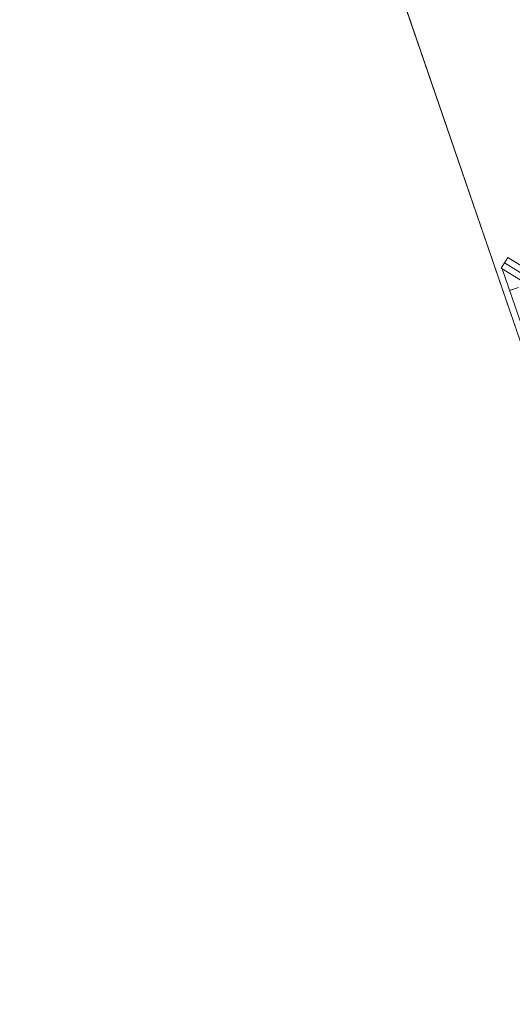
# Model space of a CAD drawing. Header units: metres. Extents: x 264570 to 266133, y 576109 to 577454.
# Tile 17 of 128: x 265055 to 265076, y 576860 to 576903. Entities that reach past the tile are written whole.
import ezdxf

# ---------------------------------------------------------------- set-up
doc = ezdxf.new("R2010")
doc.units = ezdxf.units.M
doc.layers.add('B-WE-OG-TOPOGRAFIE-G', color=252, linetype='Continuous', lineweight=15)

msp = doc.modelspace()

# ---------------------------------------------------------------- linework, layer by layer
at = {"layer": 'B-WE-OG-TOPOGRAFIE-G'}
for p, q in [((265075.53, 576891.99), (265079.429, 576880.64)), ((265076.243, 576891.177), (265075.855, 576891.044))]:
    msp.add_line(p, q, dxfattribs=at)
for points in [[(265146.294, 576984.114), (265054.527, 576952.285), (265076.666, 576887.833), (265077.77, 576884.617), (265164.747, 576631.404), (265212.85, 576643.969), (265260.984, 576656.444), (265260.772, 576657.063), (265284.398, 576664.646), (265285.162, 576664.816), (265285.638, 576664.419), (265328.595, 576675.718), (265332.455, 576676.733), (265342.03, 576679.251), (265422.617, 576700.306), (265485.568, 576716.533), (265587.981, 576742.976), (265589.623, 576742.562), (265592.107, 576740.013), (265593.761, 576738.712), (265595.408, 576733.376), (265604.83, 576703.223)], [(265076.666, 576887.833), (265054.527, 576952.285)], [(265080.625, 576889.164), (265075.631, 576892.248)]]:
    msp.add_lwpolyline(points, dxfattribs=at)
msp.add_lwpolyline([(265075.774, 576892.48), (265075.487, 576892.016), (265080.482, 576888.932), (265080.769, 576889.396)], close=True, dxfattribs=at)

doc.saveas('drawing.dxf')
